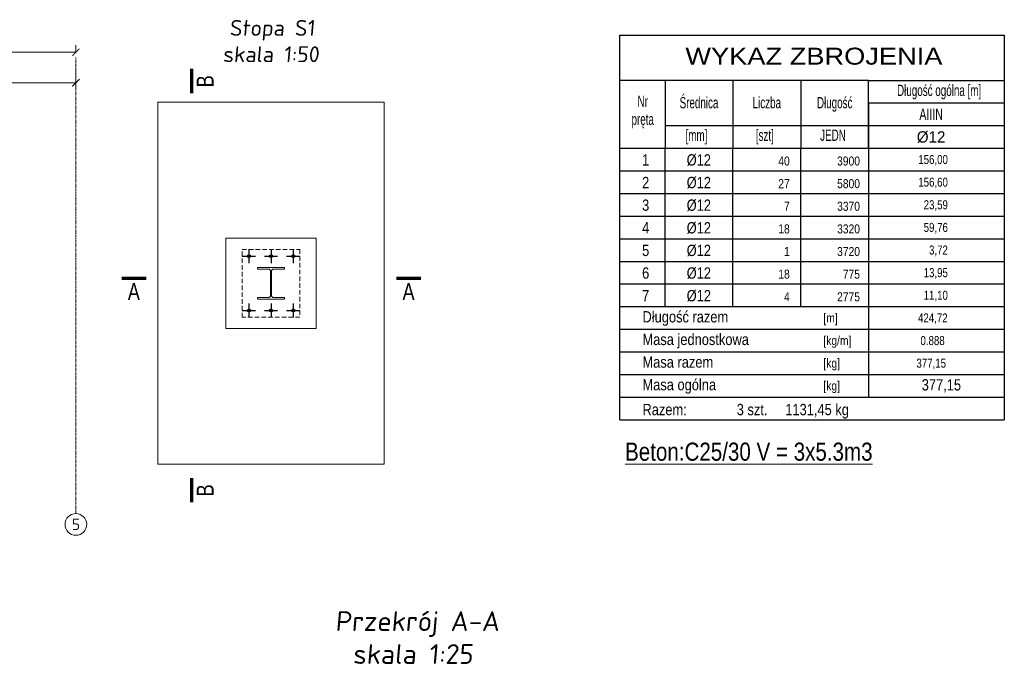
# Model space of a CAD drawing. Header units: millimetres. Extents: x 1495 to 2068, y -230 to 151.
# Tile 9 of 9: x 1841 to 2059, y -3 to 139. Entities that reach past the tile are written whole.
import ezdxf
from ezdxf.enums import TextEntityAlignment as Align

# ---------------------------------------------------------------- set-up
doc = ezdxf.new("R2010")
doc.units = ezdxf.units.MM
doc.header["$PDMODE"] = 65
doc.linetypes.add('CENTER', pattern=[50.8, 31.75, -6.35, 6.35, -6.35])
doc.linetypes.add('HIDDEN', pattern=[0.375, 0.25, -0.125])
for name, color, linetype in [('00RamTab-T', 2, 'Continuous'), ('00ZbrWyk-T', 2, 'Continuous'), ('TB_CIENKA', 5, 'Continuous'), ('TB_OBRYS2', 1, 'Continuous'), ('xxOś B_rysunek_Widok ogólny_Dimension_', 7, 'Continuous'), ('xxOś B_rysunek_Widok ogólny_Representor_', 7, 'Continuous')]:
    doc.layers.add(name, color=color, linetype=linetype)
doc.layers.add('BK_0.50', color=3, linetype='Continuous', lineweight=50)
doc.layers.add('BK_Beton', color=2, linetype='Continuous', lineweight=15)
doc.styles.add('CDMSTYLE', font='CDMSIMPL', dxfattribs={"width": 0.8, "bigfont": 'CDMBIGPL'})
doc.styles.add('RBCS_opis', font='isocpeur.ttf', dxfattribs={"oblique": 5, "height": 3.5})
doc.styles.add('RBCS_opis1', font='isocpeur.ttf', dxfattribs={"oblique": 5, "height": 5})
doc.styles.add('ROMAND', font='romand.shx', dxfattribs={"width": 0.9, "oblique": 10})
doc.dimstyles.new('mosstowy 1-100', dxfattribs={"dimscale": 20, "dimtxt": 7, "dimasz": 4, "dimexe": 4, "dimexo": 4, "dimgap": 2, "dimtad": 1, "dimdec": 0, "dimtxsty": 'ROMAND', "dimblk": 'ARCHTICK', "dimcen": 4, "dimclrd": 4, "dimclre": 4, "dimclrt": 256, "dimadec": 0, "dimazin": 0, "dimtfac": 1, "dimtdec": 0, "dimtmove": 1, "dimatfit": 3, "dimfxl": 8, "dimfxlon": 1, "dimtfillclr": 256, "dimlwd": 9, "dimlwe": 9, "dimarcsym": 0})

# ---------------------------------------------------------------- blocks, each defined once
blk = doc.blocks.new('_ArchTick')
at = {"layer": 'BK_0.50', "color": 0, "const_width": 0.15}
blk.add_lwpolyline([(-0.5, -0.5), (0.5, 0.5)], dxfattribs=at)
blk = doc.blocks.new('*D38')
at = {"layer": 'BK_Beton', "color": 8, "lineweight": 9, "ltscale": 0.02, "transparency": 16777216}
for p, q in [((1496.8, 128.73), (1496.8, 133.53)), ((1853.58, 131.93), (1853.58, 133.53)), ((1496.8, 131.93), (1853.58, 131.93))]:
    blk.add_line(p, q, dxfattribs=at)
at = {"layer": 'Defpoints', "color": 0, "ltscale": 0.02, "transparency": 16777216}
for p in [(1853.58, 131.93), (1853.58, 130.74), (1496.8, 125.19)]:
    blk.add_point(p, dxfattribs=at)
at = {"layer": 'BK_Beton', "color": 8, "lineweight": 9, "ltscale": 0.02, "transparency": 16777216, "xscale": 1.600000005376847, "yscale": 1.600000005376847, "zscale": 1.600000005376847, "rotation": 180}
blk.add_blockref('_ArchTick', (1496.8, 131.93), dxfattribs=at)
at = {"layer": 'BK_Beton', "color": 8, "lineweight": 9, "ltscale": 0.02, "transparency": 16777216, "xscale": 1.600000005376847, "yscale": 1.600000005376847, "zscale": 1.600000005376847}
blk.add_blockref('_ArchTick', (1853.58, 131.93), dxfattribs=at)
at = {"layer": 'BK_Beton', "color": 1, "ltscale": 0.02, "transparency": 16777216, "insert": (1675.19, 134.13), "char_height": 2.8, "attachment_point": 5, "style": 'ROMAND'}
blk.add_mtext('22400', dxfattribs=at)
blk = doc.blocks.new('*D66')
at = {"layer": 'BK_Beton', "color": 8, "lineweight": 9, "ltscale": 0.02, "transparency": 16777216}
for p, q in [((1782.08, 121.99), (1782.08, 126.79)), ((1853.58, 128.39), (1853.58, 123.59)), ((1782.08, 125.19), (1853.58, 125.19))]:
    blk.add_line(p, q, dxfattribs=at)
at = {"layer": 'Defpoints', "color": 0, "ltscale": 0.02, "transparency": 16777216}
for p in [(1853.58, 130.74), (1853.58, 125.19), (1782.08, 119.31)]:
    blk.add_point(p, dxfattribs=at)
at = {"layer": 'BK_Beton', "color": 8, "lineweight": 9, "ltscale": 0.02, "transparency": 16777216, "xscale": 1.600000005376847, "yscale": 1.600000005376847, "zscale": 1.600000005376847, "rotation": 180}
blk.add_blockref('_ArchTick', (1782.08, 125.19), dxfattribs=at)
at = {"layer": 'BK_Beton', "color": 8, "lineweight": 9, "ltscale": 0.02, "transparency": 16777216, "xscale": 1.600000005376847, "yscale": 1.600000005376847, "zscale": 1.600000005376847}
blk.add_blockref('_ArchTick', (1853.58, 125.19), dxfattribs=at)
at = {"layer": 'BK_Beton', "color": 1, "ltscale": 0.02, "transparency": 16777216, "insert": (1817.83, 127.39), "char_height": 2.8, "attachment_point": 5, "style": 'ROMAND'}
blk.add_mtext('3600', dxfattribs=at)
blk = doc.blocks.new('ZBWYKPZA')
at = {"color": 0, "linetype": 'Continuous', "lineweight": 25}
for p, q in [((25, -5), (25, 0)), ((40, -5), (40, 0)), ((10, -5), (10, 0)), ((0, -5), (55, -5))]:
    blk.add_line(p, q, dxfattribs=at)
at = {"linetype": 'Continuous', "lineweight": 25, "style": 'CDMSTYLE', "width": 0.85}
blk.add_attdef('NR', text='', height=2.5, dxfattribs=at).set_placement((6.5, -3.83), align=Align.RIGHT)
at = {"color": 0, "linetype": 'Continuous', "lineweight": 25, "style": 'CDMSTYLE', "width": 0.85}
blk.add_attdef('SR', text='', height=2.5, dxfattribs=at).set_placement((17.46, -3.83), align=Align.CENTER)
for tag, p in [('LICZBA', (37.56, -3.83)), ('DLUG', (53.09, -3.83))]:
    blk.add_attdef(tag, text='', height=2, dxfattribs=at).set_placement(p, align=Align.RIGHT)

msp = doc.modelspace()

# ---------------------------------------------------------------- linework, layer by layer
at = {"layer": '00RamTab-T', "color": 4, "linetype": 'Continuous', "lineweight": 70, "ltscale": 0.02}
for points in [[(1879.188, 122.889), (1879.188, 128.246)], [(1863.766, 82.014), (1869.123, 82.014)], [(1924.504, 82.014), (1929.862, 82.014)], [(1879.188, 32.495), (1879.188, 37.852)]]:
    msp.add_lwpolyline(points, dxfattribs=at)
at = {"layer": '00ZbrWyk-T', "color": 3, "linetype": 'Continuous', "lineweight": 25, "ltscale": 0.02}
for p, q in [((1973.853, 50.728), (1973.853, 135.728)), ((1973.853, 135.728), (2058.853, 135.728)), ((2058.853, 135.728), (2058.853, 50.728)), ((2028.853, 125.728), (1973.853, 125.728)), ((2028.853, 110.728), (2028.853, 125.728)), ((2028.853, 125.728), (2043.853, 125.728)), ((2043.853, 125.728), (2058.853, 125.728)), ((2028.853, 120.728), (2043.853, 120.728)), ((2043.853, 120.728), (2058.853, 120.728)), ((1973.853, 110.728), (2028.853, 110.728)), ((2028.853, 110.728), (2043.853, 110.728)), ((2028.853, 110.728), (2028.853, 105.728)), ((2043.853, 110.728), (2058.853, 110.728)), ((2028.853, 105.728), (2028.853, 100.728)), ((2028.853, 100.728), (2028.853, 95.728)), ((2028.853, 95.728), (2028.853, 90.728)), ((2028.853, 90.728), (2028.853, 85.728)), ((2028.853, 85.728), (2028.853, 80.728)), ((2028.853, 80.728), (2028.853, 75.728)), ((1973.853, 75.728), (2028.853, 75.728)), ((2028.853, 75.728), (2028.853, 70.728)), ((2028.853, 75.728), (2058.853, 75.728)), ((2028.853, 70.728), (2028.853, 65.728)), ((2028.853, 65.728), (2028.853, 60.728)), ((2028.853, 60.728), (2028.853, 55.728)), ((1973.853, 55.728), (2028.853, 55.728)), ((1973.853, 55.728), (2058.853, 55.728)), ((1973.853, 50.728), (2058.853, 50.728))]:
    msp.add_line(p, q, dxfattribs=at)
at = {"layer": '00ZbrWyk-T', "color": 1, "linetype": 'Continuous', "lineweight": 25, "ltscale": 0.02}
for p, q in [((1983.853, 125.728), (1983.853, 110.728)), ((1998.853, 125.728), (1998.853, 110.728)), ((2013.853, 125.728), (2013.853, 110.728)), ((2028.853, 120.728), (2028.853, 110.728)), ((1983.853, 115.728), (2028.853, 115.728)), ((2028.853, 115.728), (2043.853, 115.728)), ((2043.853, 115.728), (2058.853, 115.728)), ((1973.853, 110.728), (2058.853, 110.728)), ((2028.853, 105.728), (2043.853, 105.728)), ((2043.853, 105.728), (2058.853, 105.728)), ((2028.853, 100.728), (2043.853, 100.728)), ((2043.853, 100.728), (2058.853, 100.728)), ((2028.853, 95.728), (2043.853, 95.728)), ((2043.853, 95.728), (2058.853, 95.728)), ((2028.853, 90.728), (2043.853, 90.728)), ((2043.853, 90.728), (2058.853, 90.728)), ((2028.853, 85.728), (2043.853, 85.728)), ((2043.853, 85.728), (2058.853, 85.728)), ((2028.853, 80.728), (2043.853, 80.728)), ((2043.853, 80.728), (2058.853, 80.728)), ((2028.853, 75.728), (2043.853, 75.728)), ((2043.853, 75.728), (2058.853, 75.728)), ((1973.853, 70.728), (2028.853, 70.728)), ((2028.853, 70.728), (2043.853, 70.728)), ((2043.853, 70.728), (2058.853, 70.728)), ((1973.853, 65.728), (2028.853, 65.728)), ((2028.853, 65.728), (2043.853, 65.728)), ((2043.853, 65.728), (2058.853, 65.728)), ((1973.853, 60.728), (2028.853, 60.728)), ((2028.853, 60.728), (2043.853, 60.728)), ((2043.853, 60.728), (2058.853, 60.728)), ((2028.853, 55.728), (2043.853, 55.728)), ((2043.853, 55.728), (2058.853, 55.728))]:
    msp.add_line(p, q, dxfattribs=at)
at = {"layer": 'BK_Beton', "ltscale": 0.02}
for p, q in [((1893.724, 84.375), (1899.724, 84.375)), ((1893.724, 84.025), (1893.724, 84.375)), ((1893.724, 84.025), (1896.084, 84.025)), ((1896.624, 83.485), (1896.624, 78.265)), ((1896.824, 83.485), (1896.824, 78.265)), ((1899.724, 84.025), (1897.364, 84.025)), ((1899.724, 84.025), (1899.724, 84.375)), ((1893.724, 77.725), (1896.084, 77.725)), ((1893.724, 77.375), (1893.724, 77.725)), ((1893.724, 77.375), (1899.724, 77.375)), ((1899.724, 77.725), (1897.364, 77.725)), ((1899.724, 77.375), (1899.724, 77.725))]:
    msp.add_line(p, q, dxfattribs=at)
for points in [[(1871.724, 120.875), (1921.724, 120.875), (1921.724, 40.875), (1871.724, 40.875)], [(1886.724, 90.875), (1906.724, 90.875), (1906.724, 70.875), (1886.724, 70.875)]]:
    msp.add_lwpolyline(points, close=True, dxfattribs=at)
at = {"layer": 'BK_Beton', "linetype": 'HIDDEN', "ltscale": 4}
msp.add_lwpolyline([(1890.324, 88.375), (1903.124, 88.375), (1903.124, 73.375), (1890.324, 73.375)], close=True, dxfattribs=at)
at = {"layer": 'BK_Beton', "ltscale": 0.02}
for centre, start, end in [((1896.084, 83.485), 0, 90), ((1897.364, 83.485), 90, 180), ((1896.084, 78.265), 270, 0), ((1897.364, 78.265), 180, 270)]:
    msp.add_arc(centre, 0.54, start, end, dxfattribs=at)
at = {"layer": 'TB_CIENKA', "ltscale": 0.02}
for p, q in [((1891.834, 88.406), (1891.834, 85.334)), ((1896.734, 88.406), (1896.734, 85.334)), ((1901.634, 88.406), (1901.634, 85.334)), ((1890.356, 86.881), (1893.273, 86.881)), ((1895.256, 86.881), (1898.173, 86.881)), ((1900.156, 86.881), (1903.073, 86.881)), ((1891.834, 76.406), (1891.834, 73.334)), ((1896.734, 76.406), (1896.734, 73.334)), ((1901.634, 76.406), (1901.634, 73.334)), ((1890.356, 74.881), (1893.273, 74.881)), ((1895.256, 74.881), (1898.173, 74.881)), ((1900.156, 74.881), (1903.073, 74.881))]:
    msp.add_line(p, q, dxfattribs=at)
at = {"layer": 'TB_OBRYS2', "ltscale": 0.02}
for centre in [(1891.834, 86.881), (1896.734, 86.881), (1901.634, 86.881), (1891.834, 74.881), (1896.734, 74.881), (1901.634, 74.881)]:
    msp.add_circle(centre, 0.32, dxfattribs=at)
at = {"layer": 'xxOś B_rysunek_Widok ogólny_Representor_', "color": 3, "linetype": 'CENTER', "lineweight": 0, "ltscale": 0.02}
msp.add_line((1853.578, 30.009), (1853.578, 130.744), dxfattribs=at)
msp.add_line((1853.578, 30.009), (1853.578, 130.744), dxfattribs=at)
at = {"layer": 'xxOś B_rysunek_Widok ogólny_Representor_', "color": 3, "lineweight": 0, "ltscale": 0.02}
msp.add_circle((1853.578, 27.608), 2.401, dxfattribs=at)
msp.add_circle((1853.578, 27.608), 2.401, dxfattribs=at)

# ---------------------------------------------------------------- block references
at = {"layer": '00ZbrWyk-T', "color": 1, "linetype": 'Continuous', "lineweight": 25, "ltscale": 0.02}
for p, values in [((1973.853, 110.728), {'NR': '1', 'SR': '%%c12', 'LICZBA': '40', 'DLUG': '3900'}), ((1973.853, 105.728), {'NR': '2', 'SR': '%%c12', 'LICZBA': '27', 'DLUG': '5800'}), ((1973.853, 100.728), {'NR': '3', 'SR': '%%c12', 'LICZBA': '7', 'DLUG': '3370'}), ((1973.853, 95.728), {'NR': '4', 'SR': '%%c12', 'LICZBA': '18', 'DLUG': '3320'}), ((1973.853, 90.728), {'NR': '5', 'SR': '%%c12', 'LICZBA': '1', 'DLUG': '3720'}), ((1973.853, 85.728), {'NR': '6', 'SR': '%%c12', 'LICZBA': '18', 'DLUG': '775'}), ((1973.853, 80.728), {'NR': '7', 'SR': '%%c12', 'LICZBA': '4', 'DLUG': '2775'})]:
    msp.add_blockref('ZBWYKPZA', p, dxfattribs=at).add_auto_attribs(values)

# ---------------------------------------------------------------- texts
at = {"layer": '00RamTab-T', "color": 4, "linetype": 'Continuous', "lineweight": 70, "ltscale": 0.02, "style": 'CDMSTYLE', "width": 0.8}
for p in [(1882.164, 125.522), (1882.164, 35.128)]:
    msp.add_text('B', height=3.75, rotation=90, dxfattribs=at).set_placement(p, align=Align.MIDDLE_CENTER)
for p in [(1866.399, 79.038), (1927.138, 79.038)]:
    msp.add_text('A', height=3.75, dxfattribs=at).set_placement(p, align=Align.MIDDLE_CENTER)
at = {"layer": '00ZbrWyk-T', "color": 4, "linetype": 'Continuous', "lineweight": 25, "ltscale": 0.02, "style": 'CDMSTYLE', "width": 1.2}
msp.add_text('WYKAZ ZBROJENIA', height=3.75, dxfattribs=at).set_placement((2016.756, 131.073), align=Align.MIDDLE)
at = {"layer": '00ZbrWyk-T', "color": 2, "linetype": 'Continuous', "lineweight": 25, "ltscale": 0.02, "style": 'CDMSTYLE'}
for s, width, p in [('Długość ogólna [m]', 0.65, (2044.443, 123.228)), ('AIIIN', 0.7, (2042.672, 118.228)), ('377,15', 0.85, (2044.944, 58.228))]:
    msp.add_text(s, height=2.5, dxfattribs=dict(at, width=width)).set_placement(p, align=Align.MIDDLE)
at = {"layer": '00ZbrWyk-T', "color": 2, "linetype": 'Continuous', "lineweight": 25, "ltscale": 0.02, "style": 'CDMSTYLE', "width": 0.65}
for s, p in [('Nr', (1978.907, 119.832)), ('Średnica', (1991.353, 119.551)), ('Liczba', (2006.353, 119.551)), ('Długość', (2021.353, 119.551)), ('pręta', (1978.907, 115.893)), ('[mm]', (1990.789, 112.356)), ('[szt]', (2005.907, 112.356))]:
    msp.add_text(s, height=2.5, dxfattribs=at).set_placement(p, align=Align.CENTER)
at = {"layer": '00ZbrWyk-T', "color": 2, "linetype": 'Continuous', "lineweight": 25, "ltscale": 0.02, "style": 'CDMSTYLE'}
msp.add_text('%%C12', height=2.5, dxfattribs=at).set_placement((2042.672, 113.228), align=Align.MIDDLE)
at = {"layer": '00ZbrWyk-T', "color": 1, "linetype": 'Continuous', "lineweight": 25, "ltscale": 0.02, "style": 'CDMSTYLE', "width": 0.8}
for s, p in [('156,00', (2046.378, 107.228)), ('156,60', (2046.378, 102.228)), ('23,59', (2046.378, 97.228)), ('59,76', (2046.378, 92.228)), ('3,72', (2046.378, 87.228)), ('13,95', (2046.378, 82.228)), ('11,10', (2046.378, 77.228)), ('424,72', (2046.319, 72.228)), ('0.888', (2045.672, 67.228)), ('377,15', (2045.963, 62.228))]:
    msp.add_text(s, height=2, dxfattribs=at).set_placement(p, align=Align.RIGHT)
at = {"layer": '00ZbrWyk-T', "color": 2, "linetype": 'Continuous', "lineweight": 25, "ltscale": 0.02, "style": 'CDMSTYLE', "width": 0.85}
for s, p in [('Długość razem', (1978.853, 72.228)), ('Masa jednostkowa', (1978.853, 67.228)), ('Masa razem', (1978.853, 62.228)), ('Masa ogólna', (1978.853, 57.228)), ('Razem:              3 szt.     1131,45 kg', (1978.853, 51.728))]:
    msp.add_text(s, height=2.5, dxfattribs=at).set_placement(p)
at = {"layer": '00ZbrWyk-T', "color": 1, "linetype": 'Continuous', "lineweight": 25, "ltscale": 0.02, "style": 'CDMSTYLE', "width": 0.85}
for s, p in [('[m]', (2018.853, 72.228)), ('[kg/m]', (2018.853, 67.228)), ('[kg]', (2018.853, 62.228)), ('[kg]', (2018.853, 57.228))]:
    msp.add_text(s, height=2, dxfattribs=at).set_placement(p)
at = {"layer": '00ZbrWyk-T', "color": 3, "linetype": 'Continuous', "lineweight": 18, "ltscale": 0.02, "style": 'CDMSTYLE', "width": 0.85}
msp.add_text('%%UBeton:C25/30 V = 3x5.3m3', height=4, dxfattribs=at).set_placement((1975.003, 41.673))
at = {"layer": '00ZbrWyk-T', "color": 2, "linetype": 'Continuous', "lineweight": 25, "ltscale": 0.02, "style": 'CDMSTYLE', "width": 0.65}
msp.add_attdef('JEDN', text='[cm]', height=2.5, dxfattribs=at).set_placement((2020.969, 112.356), align=Align.CENTER)
at = {"layer": 'xxOś B_rysunek_Widok ogólny_Dimension_', "color": 1, "ltscale": 0.02, "style": 'RBCS_opis', "oblique": 5}
for s, p in [('Stopa S1', (1887.529, 135.565)), ('skala 1:50', (1886.06, 129.75))]:
    msp.add_text(s, height=3.5, dxfattribs=at).set_placement(p)
at = {"layer": 'xxOś B_rysunek_Widok ogólny_Dimension_', "color": 1, "ltscale": 0.05, "style": 'RBCS_opis', "oblique": 5}
for s, p in [('Przekrój A-A', (1910.909, 4.032)), ('skala 1:25', (1914.792, -3.238))]:
    msp.add_text(s, height=4.375, dxfattribs=at).set_placement(p)
at = {"layer": 'xxOś B_rysunek_Widok ogólny_Representor_', "color": 3, "ltscale": 0.02, "style": 'RBCS_opis1'}
msp.add_text('5', height=2.5, dxfattribs=at).set_placement((1852.703, 26.358))

# ---------------------------------------------------------------- dimensions: what is measured, and where the dimension line sits
at = {"layer": 'BK_Beton', "color": 1, "ltscale": 0.02}
dim = msp.add_linear_dim(base=(1853.578, 131.928), p1=(1496.803, 125.19), p2=(1853.578, 130.744), text='22400', dimstyle='mosstowy 1-100', override={"dimscale": 0.4, "dimlfac": 50, "dimclrd": 8, "dimclre": 8, "dimclrt": 1}, dxfattribs=at)
dim.commit()
dim.dimension.update_dxf_attribs({"geometry": '*D38', "text_midpoint": (1675.191, 131.928), "dimtype": 160})
dim = msp.add_linear_dim(base=(1853.578, 125.19), p1=(1782.078, 119.309), p2=(1853.578, 130.744), text='3600', dimstyle='mosstowy 1-100', override={"dimscale": 0.4, "dimlfac": 50, "dimclrd": 8, "dimclre": 8, "dimclrt": 1}, dxfattribs=at)
dim.commit()
dim.dimension.update_dxf_attribs({"geometry": '*D66', "text_midpoint": (1817.828, 127.39)})

doc.saveas('drawing.dxf')
